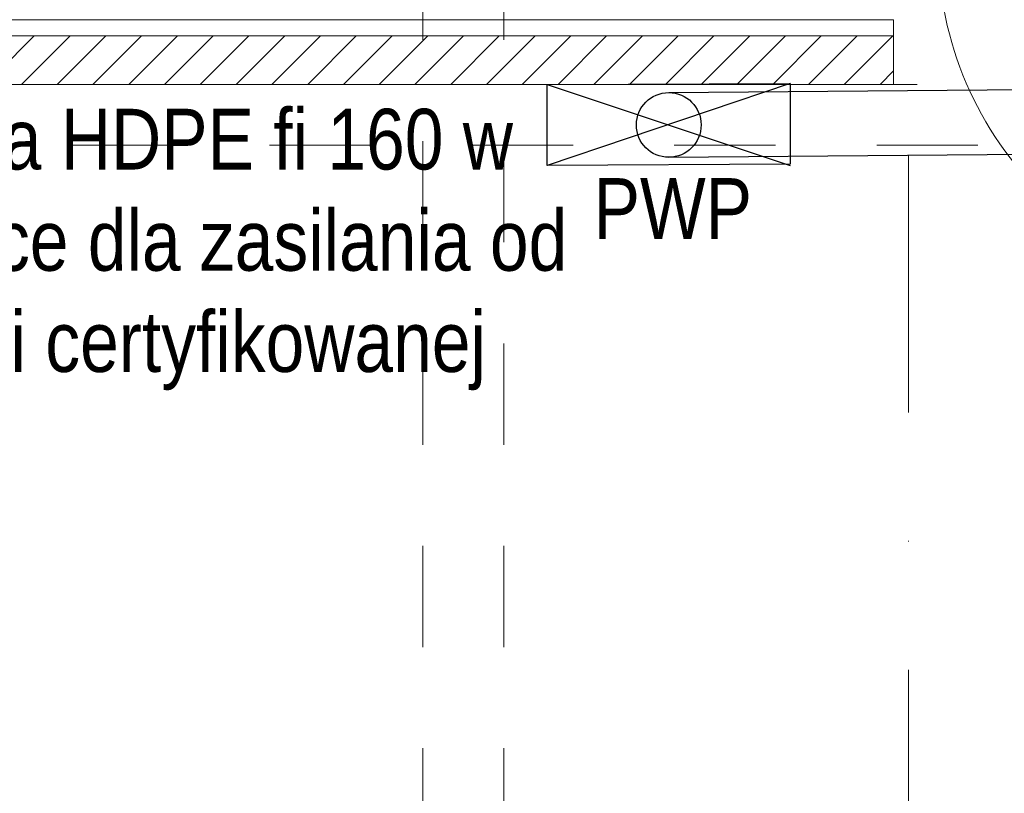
# Model space of a CAD drawing. Header units: metres. Extents: x 10441 to 19716, y -6570 to 1447.
# Tile 24 of 57: x 15656 to 15900, y -4465 to -4273. Entities that reach past the tile are written whole.
import ezdxf
from ezdxf.enums import TextEntityAlignment as Align

# ---------------------------------------------------------------- set-up
doc = ezdxf.new("R2010")
doc.units = ezdxf.units.M
doc.header["$MEASUREMENT"] = 0
doc.linetypes.add('8', pattern=[0.5, 0.25, -0.25])
doc.linetypes.add('DASHDOT', pattern=[25.4, 12.7, -6.35, 0, -6.35])
for name, color, linetype, lineweight in [('#elektryczne', 8, 'Continuous', 20), ('A_B.CIENKIE', 8, 'Continuous', 9), ('A_DRZWI', 8, 'Continuous', 5), ('A_HACZE', 8, 'Continuous', 5), ('A_OPISY', 8, 'Continuous', 18), ('A_OSIE', 8, 'Continuous', 13), ('A_OZACZENIE DRZWI', 8, 'Continuous', 13), ('A_OZNACZENIA OKIEN', 8, 'Continuous', 13), ('A_STAL CIENKIE', 8, 'Continuous', 0), ('A_TYNK', 8, 'Continuous', 5), ('EB_legenda', 8, 'Continuous', 13)]:
    doc.layers.add(name, color=color, linetype=linetype, lineweight=lineweight)
doc.layers.add('EB_gniazda', color=1, linetype='Continuous')
doc.styles.add('m1_romans', font='romans.shx', dxfattribs={"width": 0.8})
doc.styles.add('opisy okien', font='txt', dxfattribs={"height": 15})

# ---------------------------------------------------------------- blocks, each defined once
blk = doc.blocks.new('podkład')
at = {"layer": 'A_B.CIENKIE', "color": 8, "linetype": '8', "ltscale": 100}
for p, q in [((11573.49, -2008.7), (11573.49, -4224.7)), ((11593.49, -2008.7), (11593.49, -4188.5))]:
    blk.add_line(p, q, dxfattribs=at)
at = {"layer": 'A_DRZWI', "color": 8, "ltscale": 2}
blk.add_arc((11787.08, -2010.35), 86.32, 178.9011, 270.4638, dxfattribs=at)
at = {"layer": 'A_HACZE', "color": 8, "linetype": 'Continuous'}
for p, q in [((11477.49, -2032.7), (11465.49, -2044.7)), ((11486.33, -2032.7), (11474.33, -2044.7)), ((11495.16, -2032.7), (11483.16, -2044.7)), ((11504, -2032.7), (11492, -2044.7)), ((11512.84, -2032.7), (11500.84, -2044.7)), ((11521.68, -2032.7), (11509.68, -2044.7)), ((11530.52, -2032.7), (11518.52, -2044.7)), ((11539.36, -2032.7), (11527.36, -2044.7)), ((11548.2, -2032.7), (11536.2, -2044.7)), ((11557.04, -2032.7), (11545.04, -2044.7)), ((11565.88, -2032.7), (11553.88, -2044.7)), ((11574.71, -2032.7), (11562.71, -2044.7)), ((11583.55, -2032.7), (11571.55, -2044.7)), ((11592.39, -2032.7), (11580.39, -2044.7)), ((11601.23, -2032.7), (11589.23, -2044.7)), ((11610.07, -2032.7), (11598.07, -2044.7)), ((11618.91, -2032.7), (11606.91, -2044.7)), ((11627.75, -2032.7), (11615.75, -2044.7)), ((11636.59, -2032.7), (11624.59, -2044.7)), ((11645.42, -2032.7), (11633.42, -2044.7)), ((11654.26, -2032.7), (11642.26, -2044.7)), ((11663.1, -2032.7), (11651.1, -2044.7)), ((11671.94, -2032.7), (11659.94, -2044.7)), ((11680.78, -2032.7), (11668.78, -2044.7)), ((11689.62, -2032.7), (11677.62, -2044.7)), ((11689.79, -2041.37), (11686.46, -2044.7))]:
    blk.add_line(p, q, dxfattribs=at)
at = {"layer": 'A_OSIE', "color": 8, "linetype": 'DASHDOT', "ltscale": 5}
blk.add_line((11693.49, -4159.34), (11693.49, -2044.7), dxfattribs=at)
at = {"layer": 'A_STAL CIENKIE', "color": 8, "linetype": '8', "ltscale": 100}
for p, q in [((10470.62, -2044.7), (13910.62, -2044.7)), ((13910.62, -2059.7), (10470.62, -2059.7))]:
    blk.add_line(p, q, dxfattribs=at)
at = {"layer": 'A_TYNK', "color": 8, "linetype": 'Continuous'}
for p, q in [((11689.79, -2028.7), (11260.6, -2028.7)), ((11689.79, -2028.7), (11260.6, -2028.7)), ((11689.79, -2028.7), (11689.79, -2044.7)), ((11689.79, -2032.7), (11260.6, -2032.7)), ((11689.79, -2044.7), (11260.6, -2044.7))]:
    blk.add_line(p, q, dxfattribs=at)
at = {"layer": 'A_OZACZENIE DRZWI', "color": 8, "ltscale": 0.1, "style": 'm1_romans', "width": 0.8}
for rotation, p in [(98.4861, (12735.07, -773.13)), (360, (12573.8, -1012.7)), (90, (11565.29, -1150.14)), (90, (11872.29, -1150.14)), (90, (12230.03, -1245.64)), (90, (12385.87, -1249.44)), (90, (11565.29, -1370.89)), (90, (11872.29, -1370.89)), (90, (12230.03, -1370.89)), (90, (12389.3, -1370.89)), (90, (11748.79, -1556.15)), (90, (11986.6, -1556.15)), (90, (12389.3, -1556.15)), (360, (12235.05, -1664.2)), (360, (12235.05, -1880.2)), (90, (11745.78, -2001.94))]:
    blk.add_attdef('SZEROKOSC', text='', height=10, rotation=rotation, dxfattribs=at).set_placement(p, align=Align.BOTTOM_CENTER)
for rotation, p in [(98.4861, (12738.56, -773.47)), (360, (12572.95, -1016.09)), (90, (11568.68, -1150.99)), (90, (11875.68, -1150.99)), (90, (12233.42, -1246.49)), (90, (12389.27, -1250.29)), (90, (11568.68, -1371.74)), (90, (11875.68, -1371.74)), (90, (12233.42, -1371.74)), (90, (12392.69, -1371.74)), (90, (11752.19, -1557)), (90, (11990, -1557)), (90, (12392.69, -1557)), (360, (12234.2, -1667.59)), (360, (12234.2, -1883.59)), (90, (11749.18, -2002.79))]:
    blk.add_attdef('WYSOKOSC', text='', height=10, rotation=rotation, dxfattribs=at).set_placement(p, align=Align.TOP_CENTER)
at = {"layer": 'A_OZNACZENIA OKIEN', "color": 8, "ltscale": 0.1, "style": 'm1_romans', "width": 0.8}
for rotation, p in [(278.8676, (13403.28, -587.56)), (278.8676, (13013.44, -645.27)), (278.8676, (12475.3, -724.92)), (278.8676, (12253.72, -757.72)), (0, (14011.09, -903.42)), (278.8676, (11051.11, -935.72)), (278.8676, (10670.26, -992.09)), (0, (14011.09, -1578.09)), (90, (10823, -2081.55)), (90, (11208, -2081.55)), (90, (11974, -2081.55)), (90, (13179.19, -2081.55)), (90, (13543.19, -2081.55))]:
    blk.add_attdef('WYSOKOSC', text='', height=10, rotation=rotation, dxfattribs=at).set_placement(p, align=Align.TOP_CENTER)
for rotation, p in [(278.8676, (13373.71, -593.04)), (278.8676, (12983.87, -650.74)), (278.8676, (12445.73, -730.4)), (278.8676, (12224.15, -763.19)), (0, (14017.48, -900.03)), (278.8676, (11021.54, -941.2)), (278.8676, (10640.69, -997.57)), (0, (14017.48, -1574.7)), (90, (10819.6, -2080.7)), (90, (11204.6, -2080.7)), (90, (11970.6, -2080.7)), (90, (13175.8, -2080.7)), (90, (13539.8, -2080.7))]:
    blk.add_attdef('SZEROKOSC', text='', height=10, rotation=rotation, dxfattribs=at).set_placement(p, align=Align.BOTTOM_CENTER)
blk = doc.blocks.new('pwp 43r32')
at = {"layer": 'EB_gniazda', "linetype": 'Continuous', "lineweight": 30}
for p, q in [((16305.35, -4438.31), (16365.35, -4438.04)), ((16365.35, -4438.04), (16305.35, -4458.31)), ((16305.35, -4458.31), (16305.35, -4438.31)), ((16305.35, -4438.31), (16365.35, -4458.31)), ((16365.35, -4438.04), (16365.35, -4458.04)), ((16365.35, -4458.04), (16305.35, -4458.31))]:
    blk.add_line(p, q, dxfattribs=at)

msp = doc.modelspace()

# ---------------------------------------------------------------- linework, layer by layer
at = {"layer": 'EB_gniazda', "color": 3, "linetype": 'Continuous'}
for p, q in [((15816.62, -4291.48), (16046.87, -4289.48)), ((15816.62, -4307.48), (16046.77, -4305.48))]:
    msp.add_line(p, q, dxfattribs=at)
msp.add_circle((15816.62, -4299.48), 8, dxfattribs=at)

# ---------------------------------------------------------------- block references
at = {"layer": '#elektryczne', "color": 8, "linetype": 'Continuous', "lineweight": 18}
msp.add_blockref('podkład', (4182.37, -2244.78), dxfattribs=at)
at = {"layer": 'EB_gniazda', "linetype": 'Continuous', "lineweight": 30}
msp.add_blockref('pwp 43r32', (-518.73, 148.83), dxfattribs=at)

# ---------------------------------------------------------------- texts
at = {"layer": 'A_OPISY', "color": 0, "lineweight": 13, "insert": (15913.03, -4320.13), "char_height": 15, "width": 229.9369, "attachment_point": 5, "style": 'opisy okien'}
msp.add_mtext('\\pxql,t4;{\\fArial Narrow|b0|i0|c238|p39;PWP}', dxfattribs=at)
at = {"layer": 'EB_legenda', "color": 0, "lineweight": 13, "insert": (15693.15, -4330.26), "char_height": 15, "width": 213.0716, "attachment_point": 5, "style": 'opisy okien'}
msp.add_mtext('{\\fArial Narrow|b0|i0|c238|p39;1x rura HDPE fi 160 w posadzce dla zasilania od sekcji certyfikowanej}', dxfattribs=at)

doc.saveas('drawing.dxf')
